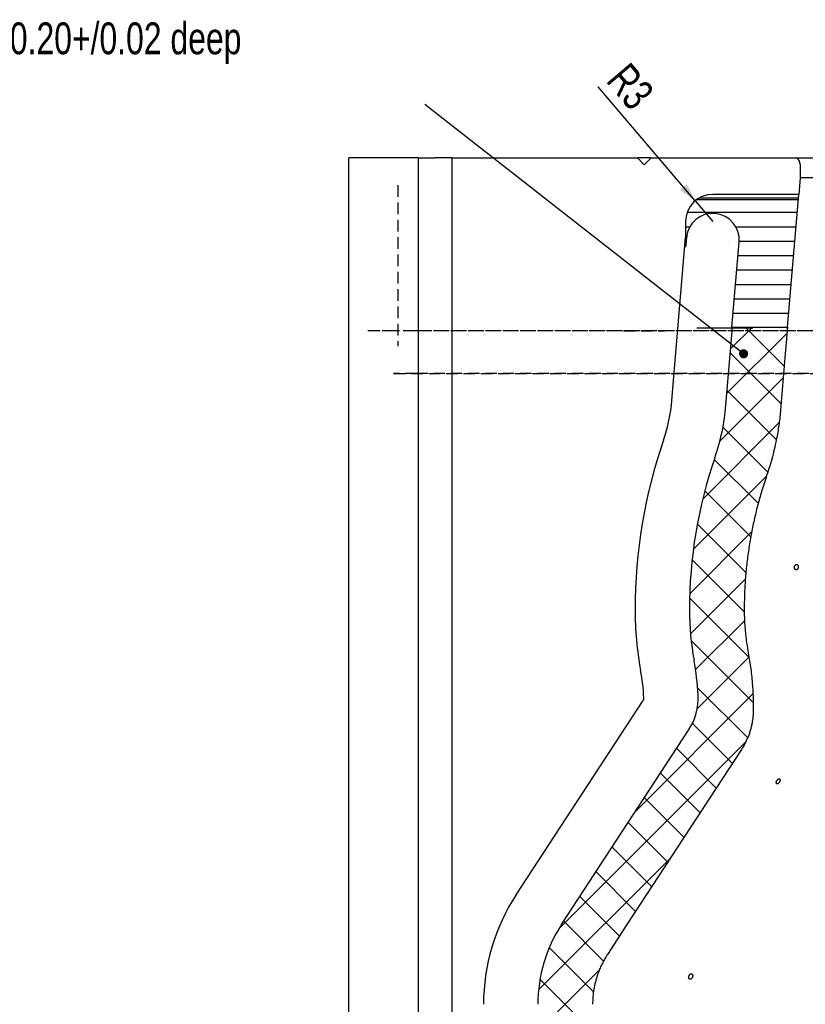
# Model space of a CAD drawing. Header units: millimetres. Extents: x 8 to 862, y 8 to 585.
# Tile 67 of 82: x 640 to 727, y 337 to 445. Entities that reach past the tile are written whole.
import ezdxf

# ---------------------------------------------------------------- set-up
doc = ezdxf.new("R2010")
doc.units = ezdxf.units.MM
doc.linetypes.add('HIDDEN', pattern=[1.905, 1.27, -0.635])
for name, color, linetype in [('DIMENSIONS', 2, 'Continuous'), ('HATCH', 3, 'Continuous'), ('HIDDEN', 3, 'HIDDEN'), ('TEXT', 2, 'Continuous')]:
    doc.layers.add(name, color=color, linetype=linetype)
doc.layers.add('OUTLINE', color=7, linetype='Continuous', lineweight=25)
doc.styles.add('SLDTEXTSTYLE0', font='TXT', dxfattribs={"width": 0.75})
doc.dimstyles.new('SLDDIMSTYLE20', dxfattribs={"dimtxt": 0.18, "dimasz": 1, "dimexe": 0, "dimexo": 0.0625, "dimgap": 0, "dimtad": 0, "dimtih": 1, "dimtoh": 1, "dimdec": 0, "dimrnd": 1e-09, "dimzin": 0, "dimdsep": 46, "dimtxsty": 'Standard', "dimblk1": 'DOT', "dimblk2": 'DOT', "dimsah": 1, "dimcen": 0.09, "dimadec": 0, "dimazin": 0, "dimtfac": 1, "dimtdec": 0, "dimtofl": 0, "dimtmove": 0, "dimatfit": 3, "dimldrblk": 'DOT', "dimfxl": 0, "dimfrac": 2, "dimtolj": 1, "dimtzin": 0, "dimarcsym": 0})
doc.dimstyles.new('SLDDIMSTYLE9', dxfattribs={"dimtxt": 3.5, "dimasz": 2, "dimexe": 0, "dimexo": 0.0625, "dimgap": 0.875, "dimtad": 1, "dimrnd": 1e-09, "dimzin": 12, "dimdsep": 46, "dimtxsty": 'SLDTEXTSTYLE0', "dimsah": 1, "dimcen": 0, "dimadec": 0, "dimazin": 3, "dimtfac": 1, "dimtofl": 0, "dimtmove": 0, "dimatfit": 3, "dimfxl": 0, "dimfrac": 2, "dimtolj": 1, "dimtzin": 12, "dimarcsym": 0})

# ---------------------------------------------------------------- blocks, each defined once
blk = doc.blocks.new('_D_63')
at = {"layer": 'DIMENSIONS'}
for q in [(704.12, 437.66), (716.72, 422.83)]:
    blk.add_line((714.78, 425.12), q, dxfattribs=at)
blk.add_solid([(714.78, 425.12), (713.86, 426.97), (713.1, 426.32)], dxfattribs=at)
at = {"layer": 'DIMENSIONS', "insert": (707.53, 440.55), "char_height": 3.5, "attachment_point": 1, "rotation": 310.3717, "style": 'SLDTEXTSTYLE0'}
blk.add_mtext('R3', dxfattribs=at)
blk = doc.blocks.new('SW_NOTE_0_9')
at = {"layer": 'TEXT', "color": 0, "char_height": 3.5, "attachment_point": 1, "style": 'SLDTEXTSTYLE0'}
for s, insert in [('tapper vent 0.20+/0.02 deep', (-64.2, 9.02)), ('at bottom', (-64.2, 4.55))]:
    blk.add_mtext(s, dxfattribs=dict(at, insert=insert))
blk = doc.blocks.new('_Dot')
at = {"color": 0, "linetype": 'ByBlock', "lineweight": -2}
blk.add_line((-0.5, 0), (-1, 0), dxfattribs=at)
at = {"color": 0, "linetype": 'ByBlock', "const_width": 0.5}
blk.add_lwpolyline([(-0.25, 0, 1), (0.25, 0, 1)], format="xyb", close=True, dxfattribs=at)

msp = doc.modelspace()

# ---------------------------------------------------------------- hatches: boundary and pattern name
at = {"layer": 'HATCH'}
h = msp.add_hatch(dxfattribs=at)
h.set_pattern_fill('LINE', color=256, scale=0.5, style=0)
edge = h.paths.add_edge_path(flags=0)
edge.add_line((718.82148, 411.24342), (724.93679, 411.24342))
edge.add_spline(control_points=[(724.93679, 411.24342), (725.34695, 416.10675), (725.75712, 420.97009), (726.1673, 425.83342)], knot_values=[0.033477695, 0.033477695, 0.033477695, 0.033477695, 0.048119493, 0.048119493, 0.048119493, 0.048119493], weights=[1, 1, 1, 1], degree=3, periodic=0)
edge.add_line((726.1673, 425.83342), (716.72009, 425.83342))
edge.add_arc((716.72009, 422.83342), 3, 90, 180)
edge.add_line((713.72009, 422.83342), (713.72009, 420.01706))
edge.add_line((713.72009, 420.01706), (713.80954, 421.07792))
edge.add_arc((716.70949, 420.83342), 2.91024, -4.8194221, 175.1805779, ccw=False)
edge.add_line((719.60943, 420.58891), (718.82148, 411.24342))
h = msp.add_hatch(dxfattribs=at)
h.set_pattern_fill('NET', color=256, angle=45, style=0)
edge = h.paths.add_edge_path(flags=0)
edge.add_line((713.72009, 420.83342), (713.72009, 421.08547))
edge.add_arc((716.70949, 420.83342), 3, 175.1805779, 180)
edge.add_line((713.70949, 420.83342), (713.72009, 420.83342))
h = msp.add_hatch(dxfattribs=at)
h.set_pattern_fill('NET', color=256, angle=45, style=0)
edge = h.paths.add_edge_path(flags=0)
edge.add_line((724.9332, 411.24342), (718.88467, 411.24342))
edge.add_line((718.88467, 411.24342), (718.16056, 402.6551))
edge.add_arc((694.27211, 404.66923), 23.97321, 340.9875094, 355.1805779, ccw=False)
edge.add_arc((765.43432, 380.14876), 51.29507, 160.9875094, 180)
edge.add_arc((745.16604, 380.14876), 31.02679, 180, 190.3888578)
edge.add_arc((685.16604, 369.14876), 29.97321, 3.138682, 10.3888578, ccw=False)
edge.add_arc((708.63079, 370.43545), 6.47321, -33.1789317, 3.138682, ccw=False)
edge.add_line((714.04864, 366.89295), (700.07717, 345.52516))
edge.add_arc((713.49104, 336.75441), 16.02679, 146.8210683, 180)
edge.add_line((697.46425, 336.75441), (697.46425, 331.85461))
edge.add_arc((708.49104, 331.85461), 11.02679, 180, 192.2738078)
edge.add_arc((691.39104, 328.13439), 6.47321, 0, 12.2738078, ccw=False)
edge.add_line((697.86425, 328.13439), (697.86425, 224.90178))
edge.add_arc((691.39104, 224.90178), 6.47321, 346.440125, 360, ccw=False)
edge.add_arc((705.34104, 221.53726), 7.87679, 166.440125, 180)
edge.add_line((697.46425, 221.53726), (697.46425, 216.03726))
edge.add_arc((775.45919, 216.03726), 77.99494, 180, 190.9250111)
edge.add_line((698.87782, 201.25534), (705.14737, 203.53726))
edge.add_spline(control_points=[(705.14737, 203.53726), (704.6016, 205.5607), (704.1868, 207.62323), (703.83814, 210.25206), (703.77699, 210.78029), (703.67265, 211.83392), (703.62932, 212.36031), (703.52551, 213.93826), (703.49119, 214.98857), (703.49119, 216.03726)], knot_values=[0, 0, 0, 0, 0.5, 0.5, 0.625, 0.625, 0.75, 0.75, 1, 1, 1, 1], weights=[1, 1, 1, 1, 1, 1, 1, 1, 1, 1], degree=3, periodic=0)
edge.add_line((703.49119, 216.03726), (703.49119, 221.53726))
edge.add_arc((705.34119, 221.53726), 1.85, 155.2366204, 180, ccw=False)
edge.add_spline(control_points=[(703.6613, 222.31217), (703.73731, 222.47695), (703.79508, 222.64987), (703.87167, 222.99975), (703.89119, 223.17789), (703.89119, 223.35936)], knot_values=[0, 0, 0, 0, 0.5, 0.5, 1, 1, 1, 1], weights=[1, 1, 1, 1, 1, 1], degree=3, periodic=0)
edge.add_line((703.89119, 223.35936), (703.89119, 234.03726))
edge.add_line((703.89119, 234.03726), (703.89119, 236.23726))
edge.add_line((703.89119, 236.23726), (703.89119, 329.35441))
edge.add_spline(control_points=[(703.89119, 329.35441), (703.89119, 329.50563), (703.87964, 329.6585), (703.83333, 329.96027), (703.79885, 330.10864), (703.75298, 330.25448)], knot_values=[0, 0, 0, 0, 0.5, 0.5, 1, 1, 1, 1], weights=[1, 1, 1, 1, 1, 1], degree=3, periodic=0)
edge.add_line((703.75298, 330.25448), (703.72153, 330.35448))
edge.add_spline(control_points=[(703.72153, 330.35448), (703.64552, 330.59615), (703.58757, 330.84526), (703.51063, 331.34633), (703.49119, 331.60168), (703.49119, 331.85461)], knot_values=[0, 0, 0, 0, 0.5, 0.5, 1, 1, 1, 1], weights=[1, 1, 1, 1, 1, 1], degree=3, periodic=0)
edge.add_line((703.49119, 331.85461), (703.49119, 336.75441))
edge.add_spline(control_points=[(703.49119, 336.75441), (703.49119, 337.72528), (703.62965, 338.67358), (704.04192, 340.06268), (704.21427, 340.51903), (704.62056, 341.39613), (704.85709, 341.82253), (705.12154, 342.22696)], knot_values=[0, 0, 0, 0, 0.5, 0.5, 0.75, 0.75, 1, 1, 1, 1], weights=[1, 1, 1, 1, 1, 1, 1, 1], degree=3, periodic=0)
edge.add_spline(control_points=[(705.12154, 342.22696), (705.8383, 343.32317), (706.55506, 344.41937), (707.27182, 345.51557), (711.46855, 351.93396), (715.66528, 358.35234), (719.86203, 364.77071)], knot_values=[0.018221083, 0.018221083, 0.018221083, 0.018221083, 0.022150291, 0.022150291, 0.022150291, 0.045156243, 0.045156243, 0.045156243, 0.045156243], weights=[1, 1, 1, 1, 1, 1, 1], degree=3, periodic=0)
edge.add_spline(control_points=[(719.86203, 364.77071), (720.07193, 365.09172), (720.25867, 365.42746), (720.58464, 366.12913), (720.72292, 366.49407), (720.94383, 367.23563), (721.02782, 367.61701), (721.13888, 368.38211), (721.16632, 368.76518), (721.16632, 369.14876)], knot_values=[0, 0, 0, 0, 0.25, 0.25, 0.5, 0.5, 0.75, 0.75, 1, 1, 1, 1], weights=[1, 1, 1, 1, 1, 1, 1, 1, 1, 1], degree=3, periodic=0)
edge.add_spline(control_points=[(721.16632, 369.14876), (721.16632, 370.23033), (721.11745, 371.31864), (720.91987, 373.49336), (720.77215, 374.57151), (720.57615, 375.64056)], knot_values=[0, 0, 0, 0, 0.5, 0.5, 1, 1, 1, 1], weights=[1, 1, 1, 1, 1, 1], degree=3, periodic=0)
edge.add_spline(control_points=[(720.57615, 375.64056), (720.43987, 376.38391), (720.33643, 377.1407), (720.20004, 378.64648), (720.16631, 379.39819), (720.16631, 380.14876)], knot_values=[0, 0, 0, 0, 0.5, 0.5, 1, 1, 1, 1], weights=[1, 1, 1, 1, 1, 1], degree=3, periodic=0)
edge.add_spline(control_points=[(720.16631, 380.14876), (720.16631, 382.65939), (720.37374, 385.14439), (720.98986, 388.83419), (721.24632, 390.05782), (721.86359, 392.49217), (722.22615, 393.70702), (722.63584, 394.896)], knot_values=[0, 0, 0, 0, 0.5, 0.5, 0.75, 0.75, 1, 1, 1, 1], weights=[1, 1, 1, 1, 1, 1, 1, 1], degree=3, periodic=0)
edge.add_spline(control_points=[(722.63584, 394.896), (723.03639, 396.05843), (723.36634, 397.24708), (723.75196, 399.07066), (723.8621, 399.68547), (724.04306, 400.91475), (724.11429, 401.53097), (724.16638, 402.14876)], knot_values=[0, 0, 0, 0, 0.5, 0.5, 0.75, 0.75, 1, 1, 1, 1], weights=[1, 1, 1, 1, 1, 1, 1, 1], degree=3, periodic=0)
edge.add_line((724.16638, 402.14876), (724.9332, 411.24342))
h = msp.add_hatch(dxfattribs=at)
h.set_pattern_fill('NET', color=256, angle=45, style=0)
edge = h.paths.add_edge_path(flags=0)
edge.add_line((724.9332, 411.24342), (718.88467, 411.24342))
edge.add_line((718.88467, 411.24342), (718.16056, 402.6551))
edge.add_arc((694.27211, 404.66923), 23.97321, 340.9875094, 355.1805779, ccw=False)
edge.add_arc((765.43432, 380.14876), 51.29507, 160.9875094, 180)
edge.add_arc((745.16604, 380.14876), 31.02679, 180, 190.3888578)
edge.add_arc((685.16604, 369.14876), 29.97321, 3.138682, 10.3888578, ccw=False)
edge.add_arc((708.63079, 370.43545), 6.47321, -33.1789317, 3.138682, ccw=False)
edge.add_line((714.04864, 366.89295), (700.07717, 345.52516))
edge.add_arc((713.49104, 336.75441), 16.02679, 146.8210683, 180)
edge.add_line((697.46425, 336.75441), (697.46425, 331.85461))
edge.add_arc((708.49104, 331.85461), 11.02679, 180, 192.2738078)
edge.add_arc((691.39104, 328.13439), 6.47321, 0, 12.2738078, ccw=False)
edge.add_line((697.86425, 328.13439), (697.86425, 224.90178))
edge.add_arc((691.39104, 224.90178), 6.47321, 346.440125, 360, ccw=False)
edge.add_arc((705.34104, 221.53726), 7.87679, 166.440125, 180)
edge.add_line((697.46425, 221.53726), (697.46425, 216.03726))
edge.add_arc((775.45919, 216.03726), 77.99494, 180, 190.9250111)
edge.add_line((698.87782, 201.25534), (705.14737, 203.53726))
edge.add_spline(control_points=[(705.14737, 203.53726), (704.6016, 205.5607), (704.1868, 207.62323), (703.83814, 210.25206), (703.77699, 210.78029), (703.67265, 211.83392), (703.62932, 212.36031), (703.52551, 213.93826), (703.49119, 214.98857), (703.49119, 216.03726)], knot_values=[0, 0, 0, 0, 0.5, 0.5, 0.625, 0.625, 0.75, 0.75, 1, 1, 1, 1], weights=[1, 1, 1, 1, 1, 1, 1, 1, 1, 1], degree=3, periodic=0)
edge.add_line((703.49119, 216.03726), (703.49119, 221.53726))
edge.add_arc((705.34119, 221.53726), 1.85, 155.2366204, 180, ccw=False)
edge.add_spline(control_points=[(703.6613, 222.31217), (703.73731, 222.47695), (703.79508, 222.64987), (703.87167, 222.99975), (703.89119, 223.17789), (703.89119, 223.35936)], knot_values=[0, 0, 0, 0, 0.5, 0.5, 1, 1, 1, 1], weights=[1, 1, 1, 1, 1, 1], degree=3, periodic=0)
edge.add_line((703.89119, 223.35936), (703.89119, 234.03726))
edge.add_line((703.89119, 234.03726), (703.89119, 236.23726))
edge.add_line((703.89119, 236.23726), (703.89119, 329.35441))
edge.add_spline(control_points=[(703.89119, 329.35441), (703.89119, 329.50563), (703.87964, 329.6585), (703.83333, 329.96027), (703.79885, 330.10864), (703.75298, 330.25448)], knot_values=[0, 0, 0, 0, 0.5, 0.5, 1, 1, 1, 1], weights=[1, 1, 1, 1, 1, 1], degree=3, periodic=0)
edge.add_line((703.75298, 330.25448), (703.72153, 330.35448))
edge.add_spline(control_points=[(703.72153, 330.35448), (703.64552, 330.59615), (703.58757, 330.84526), (703.51063, 331.34633), (703.49119, 331.60168), (703.49119, 331.85461)], knot_values=[0, 0, 0, 0, 0.5, 0.5, 1, 1, 1, 1], weights=[1, 1, 1, 1, 1, 1], degree=3, periodic=0)
edge.add_line((703.49119, 331.85461), (703.49119, 336.75441))
edge.add_spline(control_points=[(703.49119, 336.75441), (703.49119, 337.72528), (703.62965, 338.67358), (704.04192, 340.06268), (704.21427, 340.51903), (704.62056, 341.39613), (704.85709, 341.82253), (705.12154, 342.22696)], knot_values=[0, 0, 0, 0, 0.5, 0.5, 0.75, 0.75, 1, 1, 1, 1], weights=[1, 1, 1, 1, 1, 1, 1, 1], degree=3, periodic=0)
edge.add_spline(control_points=[(705.12154, 342.22696), (705.8383, 343.32317), (706.55506, 344.41937), (707.27182, 345.51557), (711.46855, 351.93396), (715.66528, 358.35234), (719.86203, 364.77071)], knot_values=[0.018221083, 0.018221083, 0.018221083, 0.018221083, 0.022150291, 0.022150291, 0.022150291, 0.045156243, 0.045156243, 0.045156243, 0.045156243], weights=[1, 1, 1, 1, 1, 1, 1], degree=3, periodic=0)
edge.add_spline(control_points=[(719.86203, 364.77071), (720.07193, 365.09172), (720.25867, 365.42746), (720.58464, 366.12913), (720.72292, 366.49407), (720.94383, 367.23563), (721.02782, 367.61701), (721.13888, 368.38211), (721.16632, 368.76518), (721.16632, 369.14876)], knot_values=[0, 0, 0, 0, 0.25, 0.25, 0.5, 0.5, 0.75, 0.75, 1, 1, 1, 1], weights=[1, 1, 1, 1, 1, 1, 1, 1, 1, 1], degree=3, periodic=0)
edge.add_spline(control_points=[(721.16632, 369.14876), (721.16632, 370.23033), (721.11745, 371.31864), (720.91987, 373.49336), (720.77215, 374.57151), (720.57615, 375.64056)], knot_values=[0, 0, 0, 0, 0.5, 0.5, 1, 1, 1, 1], weights=[1, 1, 1, 1, 1, 1], degree=3, periodic=0)
edge.add_spline(control_points=[(720.57615, 375.64056), (720.43987, 376.38391), (720.33643, 377.1407), (720.20004, 378.64648), (720.16631, 379.39819), (720.16631, 380.14876)], knot_values=[0, 0, 0, 0, 0.5, 0.5, 1, 1, 1, 1], weights=[1, 1, 1, 1, 1, 1], degree=3, periodic=0)
edge.add_spline(control_points=[(720.16631, 380.14876), (720.16631, 382.65939), (720.37374, 385.14439), (720.98986, 388.83419), (721.24632, 390.05782), (721.86359, 392.49217), (722.22615, 393.70702), (722.63584, 394.896)], knot_values=[0, 0, 0, 0, 0.5, 0.5, 0.75, 0.75, 1, 1, 1, 1], weights=[1, 1, 1, 1, 1, 1, 1, 1], degree=3, periodic=0)
edge.add_spline(control_points=[(722.63584, 394.896), (723.03639, 396.05843), (723.36634, 397.24708), (723.75196, 399.07066), (723.8621, 399.68547), (724.04306, 400.91475), (724.11429, 401.53097), (724.16638, 402.14876)], knot_values=[0, 0, 0, 0, 0.5, 0.5, 0.75, 0.75, 1, 1, 1, 1], weights=[1, 1, 1, 1, 1, 1, 1, 1], degree=3, periodic=0)
edge.add_line((724.16638, 402.14876), (724.9332, 411.24342))
h = msp.add_hatch(dxfattribs=at)
h.set_pattern_fill('NET', color=256, angle=45, style=0)
edge = h.paths.add_edge_path(flags=0)
edge.add_line((724.9332, 411.24342), (718.88467, 411.24342))
edge.add_line((718.88467, 411.24342), (718.16056, 402.6551))
edge.add_arc((694.27211, 404.66923), 23.97321, 340.9875094, 355.1805779, ccw=False)
edge.add_arc((765.43432, 380.14876), 51.29507, 160.9875094, 180)
edge.add_arc((745.16604, 380.14876), 31.02679, 180, 190.3888578)
edge.add_arc((685.16604, 369.14876), 29.97321, 3.138682, 10.3888578, ccw=False)
edge.add_arc((708.63079, 370.43545), 6.47321, -33.1789317, 3.138682, ccw=False)
edge.add_line((714.04864, 366.89295), (700.07717, 345.52516))
edge.add_arc((713.49104, 336.75441), 16.02679, 146.8210683, 180)
edge.add_line((697.46425, 336.75441), (697.46425, 331.85461))
edge.add_arc((708.49104, 331.85461), 11.02679, 180, 192.2738078)
edge.add_arc((691.39104, 328.13439), 6.47321, 0, 12.2738078, ccw=False)
edge.add_line((697.86425, 328.13439), (697.86425, 224.90178))
edge.add_arc((691.39104, 224.90178), 6.47321, 346.440125, 360, ccw=False)
edge.add_arc((705.34104, 221.53726), 7.87679, 166.440125, 180)
edge.add_line((697.46425, 221.53726), (697.46425, 216.03726))
edge.add_arc((775.45919, 216.03726), 77.99494, 180, 190.9250111)
edge.add_line((698.87782, 201.25534), (705.14737, 203.53726))
edge.add_spline(control_points=[(705.14737, 203.53726), (704.6016, 205.5607), (704.1868, 207.62323), (703.83814, 210.25206), (703.77699, 210.78029), (703.67265, 211.83392), (703.62932, 212.36031), (703.52551, 213.93826), (703.49119, 214.98857), (703.49119, 216.03726)], knot_values=[0, 0, 0, 0, 0.5, 0.5, 0.625, 0.625, 0.75, 0.75, 1, 1, 1, 1], weights=[1, 1, 1, 1, 1, 1, 1, 1, 1, 1], degree=3, periodic=0)
edge.add_line((703.49119, 216.03726), (703.49119, 221.53726))
edge.add_arc((705.34119, 221.53726), 1.85, 155.2366204, 180, ccw=False)
edge.add_spline(control_points=[(703.6613, 222.31217), (703.73731, 222.47695), (703.79508, 222.64987), (703.87167, 222.99975), (703.89119, 223.17789), (703.89119, 223.35936)], knot_values=[0, 0, 0, 0, 0.5, 0.5, 1, 1, 1, 1], weights=[1, 1, 1, 1, 1, 1], degree=3, periodic=0)
edge.add_line((703.89119, 223.35936), (703.89119, 234.03726))
edge.add_line((703.89119, 234.03726), (703.89119, 236.23726))
edge.add_line((703.89119, 236.23726), (703.89119, 329.35441))
edge.add_spline(control_points=[(703.89119, 329.35441), (703.89119, 329.50563), (703.87964, 329.6585), (703.83333, 329.96027), (703.79885, 330.10864), (703.75298, 330.25448)], knot_values=[0, 0, 0, 0, 0.5, 0.5, 1, 1, 1, 1], weights=[1, 1, 1, 1, 1, 1], degree=3, periodic=0)
edge.add_line((703.75298, 330.25448), (703.72153, 330.35448))
edge.add_spline(control_points=[(703.72153, 330.35448), (703.64552, 330.59615), (703.58757, 330.84526), (703.51063, 331.34633), (703.49119, 331.60168), (703.49119, 331.85461)], knot_values=[0, 0, 0, 0, 0.5, 0.5, 1, 1, 1, 1], weights=[1, 1, 1, 1, 1, 1], degree=3, periodic=0)
edge.add_line((703.49119, 331.85461), (703.49119, 336.75441))
edge.add_spline(control_points=[(703.49119, 336.75441), (703.49119, 337.72528), (703.62965, 338.67358), (704.04192, 340.06268), (704.21427, 340.51903), (704.62056, 341.39613), (704.85709, 341.82253), (705.12154, 342.22696)], knot_values=[0, 0, 0, 0, 0.5, 0.5, 0.75, 0.75, 1, 1, 1, 1], weights=[1, 1, 1, 1, 1, 1, 1, 1], degree=3, periodic=0)
edge.add_spline(control_points=[(705.12154, 342.22696), (705.8383, 343.32317), (706.55506, 344.41937), (707.27182, 345.51557), (711.46855, 351.93396), (715.66528, 358.35234), (719.86203, 364.77071)], knot_values=[0.018221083, 0.018221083, 0.018221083, 0.018221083, 0.022150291, 0.022150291, 0.022150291, 0.045156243, 0.045156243, 0.045156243, 0.045156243], weights=[1, 1, 1, 1, 1, 1, 1], degree=3, periodic=0)
edge.add_spline(control_points=[(719.86203, 364.77071), (720.07193, 365.09172), (720.25867, 365.42746), (720.58464, 366.12913), (720.72292, 366.49407), (720.94383, 367.23563), (721.02782, 367.61701), (721.13888, 368.38211), (721.16632, 368.76518), (721.16632, 369.14876)], knot_values=[0, 0, 0, 0, 0.25, 0.25, 0.5, 0.5, 0.75, 0.75, 1, 1, 1, 1], weights=[1, 1, 1, 1, 1, 1, 1, 1, 1, 1], degree=3, periodic=0)
edge.add_spline(control_points=[(721.16632, 369.14876), (721.16632, 370.23033), (721.11745, 371.31864), (720.91987, 373.49336), (720.77215, 374.57151), (720.57615, 375.64056)], knot_values=[0, 0, 0, 0, 0.5, 0.5, 1, 1, 1, 1], weights=[1, 1, 1, 1, 1, 1], degree=3, periodic=0)
edge.add_spline(control_points=[(720.57615, 375.64056), (720.43987, 376.38391), (720.33643, 377.1407), (720.20004, 378.64648), (720.16631, 379.39819), (720.16631, 380.14876)], knot_values=[0, 0, 0, 0, 0.5, 0.5, 1, 1, 1, 1], weights=[1, 1, 1, 1, 1, 1], degree=3, periodic=0)
edge.add_spline(control_points=[(720.16631, 380.14876), (720.16631, 382.65939), (720.37374, 385.14439), (720.98986, 388.83419), (721.24632, 390.05782), (721.86359, 392.49217), (722.22615, 393.70702), (722.63584, 394.896)], knot_values=[0, 0, 0, 0, 0.5, 0.5, 0.75, 0.75, 1, 1, 1, 1], weights=[1, 1, 1, 1, 1, 1, 1, 1], degree=3, periodic=0)
edge.add_spline(control_points=[(722.63584, 394.896), (723.03639, 396.05843), (723.36634, 397.24708), (723.75196, 399.07066), (723.8621, 399.68547), (724.04306, 400.91475), (724.11429, 401.53097), (724.16638, 402.14876)], knot_values=[0, 0, 0, 0, 0.5, 0.5, 0.75, 0.75, 1, 1, 1, 1], weights=[1, 1, 1, 1, 1, 1, 1, 1], degree=3, periodic=0)
edge.add_line((724.16638, 402.14876), (724.9332, 411.24342))
h = msp.add_hatch(dxfattribs=at)
h.set_pattern_fill('NET', color=256, angle=45, style=0)
edge = h.paths.add_edge_path(flags=0)
edge.add_line((724.9332, 411.24342), (718.88467, 411.24342))
edge.add_line((718.88467, 411.24342), (718.16056, 402.6551))
edge.add_arc((694.27211, 404.66923), 23.97321, 340.9875094, 355.1805779, ccw=False)
edge.add_arc((765.43432, 380.14876), 51.29507, 160.9875094, 180)
edge.add_arc((745.16604, 380.14876), 31.02679, 180, 190.3888578)
edge.add_arc((685.16604, 369.14876), 29.97321, 3.138682, 10.3888578, ccw=False)
edge.add_arc((708.63079, 370.43545), 6.47321, -33.1789317, 3.138682, ccw=False)
edge.add_line((714.04864, 366.89295), (700.07717, 345.52516))
edge.add_arc((713.49104, 336.75441), 16.02679, 146.8210683, 180)
edge.add_line((697.46425, 336.75441), (697.46425, 331.85461))
edge.add_arc((708.49104, 331.85461), 11.02679, 180, 192.2738078)
edge.add_arc((691.39104, 328.13439), 6.47321, 0, 12.2738078, ccw=False)
edge.add_line((697.86425, 328.13439), (697.86425, 224.90178))
edge.add_arc((691.39104, 224.90178), 6.47321, 346.440125, 360, ccw=False)
edge.add_arc((705.34104, 221.53726), 7.87679, 166.440125, 180)
edge.add_line((697.46425, 221.53726), (697.46425, 216.03726))
edge.add_arc((775.45919, 216.03726), 77.99494, 180, 190.9250111)
edge.add_line((698.87782, 201.25534), (705.14737, 203.53726))
edge.add_spline(control_points=[(705.14737, 203.53726), (704.6016, 205.5607), (704.1868, 207.62323), (703.83814, 210.25206), (703.77699, 210.78029), (703.67265, 211.83392), (703.62932, 212.36031), (703.52551, 213.93826), (703.49119, 214.98857), (703.49119, 216.03726)], knot_values=[0, 0, 0, 0, 0.5, 0.5, 0.625, 0.625, 0.75, 0.75, 1, 1, 1, 1], weights=[1, 1, 1, 1, 1, 1, 1, 1, 1, 1], degree=3, periodic=0)
edge.add_line((703.49119, 216.03726), (703.49119, 221.53726))
edge.add_arc((705.34119, 221.53726), 1.85, 155.2366204, 180, ccw=False)
edge.add_spline(control_points=[(703.6613, 222.31217), (703.73731, 222.47695), (703.79508, 222.64987), (703.87167, 222.99975), (703.89119, 223.17789), (703.89119, 223.35936)], knot_values=[0, 0, 0, 0, 0.5, 0.5, 1, 1, 1, 1], weights=[1, 1, 1, 1, 1, 1], degree=3, periodic=0)
edge.add_line((703.89119, 223.35936), (703.89119, 234.03726))
edge.add_line((703.89119, 234.03726), (703.89119, 236.23726))
edge.add_line((703.89119, 236.23726), (703.89119, 329.35441))
edge.add_spline(control_points=[(703.89119, 329.35441), (703.89119, 329.50563), (703.87964, 329.6585), (703.83333, 329.96027), (703.79885, 330.10864), (703.75298, 330.25448)], knot_values=[0, 0, 0, 0, 0.5, 0.5, 1, 1, 1, 1], weights=[1, 1, 1, 1, 1, 1], degree=3, periodic=0)
edge.add_line((703.75298, 330.25448), (703.72153, 330.35448))
edge.add_spline(control_points=[(703.72153, 330.35448), (703.64552, 330.59615), (703.58757, 330.84526), (703.51063, 331.34633), (703.49119, 331.60168), (703.49119, 331.85461)], knot_values=[0, 0, 0, 0, 0.5, 0.5, 1, 1, 1, 1], weights=[1, 1, 1, 1, 1, 1], degree=3, periodic=0)
edge.add_line((703.49119, 331.85461), (703.49119, 336.75441))
edge.add_spline(control_points=[(703.49119, 336.75441), (703.49119, 337.72528), (703.62965, 338.67358), (704.04192, 340.06268), (704.21427, 340.51903), (704.62056, 341.39613), (704.85709, 341.82253), (705.12154, 342.22696)], knot_values=[0, 0, 0, 0, 0.5, 0.5, 0.75, 0.75, 1, 1, 1, 1], weights=[1, 1, 1, 1, 1, 1, 1, 1], degree=3, periodic=0)
edge.add_spline(control_points=[(705.12154, 342.22696), (705.8383, 343.32317), (706.55506, 344.41937), (707.27182, 345.51557), (711.46855, 351.93396), (715.66528, 358.35234), (719.86203, 364.77071)], knot_values=[0.018221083, 0.018221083, 0.018221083, 0.018221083, 0.022150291, 0.022150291, 0.022150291, 0.045156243, 0.045156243, 0.045156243, 0.045156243], weights=[1, 1, 1, 1, 1, 1, 1], degree=3, periodic=0)
edge.add_spline(control_points=[(719.86203, 364.77071), (720.07193, 365.09172), (720.25867, 365.42746), (720.58464, 366.12913), (720.72292, 366.49407), (720.94383, 367.23563), (721.02782, 367.61701), (721.13888, 368.38211), (721.16632, 368.76518), (721.16632, 369.14876)], knot_values=[0, 0, 0, 0, 0.25, 0.25, 0.5, 0.5, 0.75, 0.75, 1, 1, 1, 1], weights=[1, 1, 1, 1, 1, 1, 1, 1, 1, 1], degree=3, periodic=0)
edge.add_spline(control_points=[(721.16632, 369.14876), (721.16632, 370.23033), (721.11745, 371.31864), (720.91987, 373.49336), (720.77215, 374.57151), (720.57615, 375.64056)], knot_values=[0, 0, 0, 0, 0.5, 0.5, 1, 1, 1, 1], weights=[1, 1, 1, 1, 1, 1], degree=3, periodic=0)
edge.add_spline(control_points=[(720.57615, 375.64056), (720.43987, 376.38391), (720.33643, 377.1407), (720.20004, 378.64648), (720.16631, 379.39819), (720.16631, 380.14876)], knot_values=[0, 0, 0, 0, 0.5, 0.5, 1, 1, 1, 1], weights=[1, 1, 1, 1, 1, 1], degree=3, periodic=0)
edge.add_spline(control_points=[(720.16631, 380.14876), (720.16631, 382.65939), (720.37374, 385.14439), (720.98986, 388.83419), (721.24632, 390.05782), (721.86359, 392.49217), (722.22615, 393.70702), (722.63584, 394.896)], knot_values=[0, 0, 0, 0, 0.5, 0.5, 0.75, 0.75, 1, 1, 1, 1], weights=[1, 1, 1, 1, 1, 1, 1, 1], degree=3, periodic=0)
edge.add_spline(control_points=[(722.63584, 394.896), (723.03639, 396.05843), (723.36634, 397.24708), (723.75196, 399.07066), (723.8621, 399.68547), (724.04306, 400.91475), (724.11429, 401.53097), (724.16638, 402.14876)], knot_values=[0, 0, 0, 0, 0.5, 0.5, 0.75, 0.75, 1, 1, 1, 1], weights=[1, 1, 1, 1, 1, 1, 1, 1], degree=3, periodic=0)
edge.add_line((724.16638, 402.14876), (724.9332, 411.24342))
h = msp.add_hatch(dxfattribs=at)
h.set_pattern_fill('LINE', color=256, scale=0.5, style=0)
edge = h.paths.add_edge_path(flags=0)
edge.add_line((714.98049, 410.83639), (721.05945, 410.83639))
edge.add_spline(control_points=[(721.05945, 410.83639), (721.07774, 410.97213), (721.09652, 411.10781), (721.11581, 411.24342)], knot_values=[0, 0, 0, 0, 0.000410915, 0.000410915, 0.000410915, 0.000410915], weights=[1, 1, 1, 1], degree=3, periodic=0)
edge.add_line((721.11581, 411.24342), (714.97051, 411.24342))
edge.add_line((714.97051, 411.24342), (714.98049, 410.83639))

# ---------------------------------------------------------------- linework, layer by layer
at = {"layer": 'HIDDEN'}
for p, q in [((682.0552, 426.83342), (682.0552, 409.13342)), ((739.16604, 410.83342), (678.75242, 410.83342)), ((681.60218, 410.83342), (678.75242, 410.83342)), ((684.15505, 410.83342), (681.59737, 410.83342)), ((729.16604, 410.83342), (684.15505, 410.83342)), ((706.89009, 410.83342), (711.43021, 410.83342)), ((684.15505, 406.13342), (681.59646, 406.13342)), ((681.60218, 406.13342), (681.65646, 406.13342)), ((681.65646, 406.13342), (729.16604, 406.13342)), ((729.16604, 406.13342), (684.15505, 406.13342))]:
    msp.add_line(p, q, dxfattribs=at)
at = {"layer": 'OUTLINE'}
for p, q in [((684.3462, 429.83342), (676.66605, 429.83342)), ((676.66605, 173.08726), (676.66605, 429.83342)), ((684.3462, 173.08726), (684.3462, 429.83342)), ((684.3462, 429.83342), (686.16604, 429.83342)), ((688.04543, 429.83342), (686.16604, 429.83342)), ((688.04543, 173.08726), (688.04543, 429.83342)), ((688.04543, 429.83342), (708.41604, 429.83342)), ((708.41604, 429.83342), (709.16605, 429.08342)), ((709.91604, 429.83342), (708.41604, 429.83342)), ((709.16605, 429.08342), (709.91604, 429.83342)), ((709.91604, 429.83342), (725.92063, 429.83342)), ((725.92063, 429.83342), (752.41146, 429.83342)), ((726.31604, 429.14326), (726.31604, 427.64876)), ((726.31604, 427.64876), (726.16299, 425.83341)), ((752.01604, 427.64876), (726.31604, 427.64876)), ((726.16299, 425.83341), (716.72009, 425.83341)), ((724.93679, 411.24342), (726.1673, 425.83341)), ((726.1673, 425.83341), (726.16299, 425.83341)), ((714.94675, 425.25318), (726.01002, 425.25318)), ((713.72009, 422.83342), (713.72009, 421.08547)), ((712.20847, 403.15695), (713.72009, 421.08547)), ((713.70949, 420.83342), (713.72009, 420.83342)), ((713.72009, 421.08547), (713.72009, 420.83342)), ((713.80954, 421.07792), (713.72009, 420.01706)), ((713.72009, 420.01706), (713.72009, 420.83342)), ((718.82148, 411.24342), (719.60943, 420.58892)), ((718.16056, 402.6551), (718.88467, 411.24342)), ((718.88467, 411.24342), (718.82148, 411.24342)), ((718.88467, 411.24342), (724.9332, 411.24342)), ((724.9332, 411.24342), (724.93679, 411.24342)), ((695.0778, 348.79403), (709.04928, 370.16183)), ((700.07717, 345.52516), (714.04864, 366.89296))]:
    msp.add_line(p, q, dxfattribs=at)
at = {"layer": 'OUTLINE', "flags": 128}
for points in [[(724.9332, 411.24342), (724.64671, 407.84558), (724.16638, 402.14876)], [(719.86203, 364.77071), (707.27182, 345.51557), (705.12154, 342.22696)]]:
    msp.add_lwpolyline(points, dxfattribs=at)
at = {"layer": 'OUTLINE'}
for centre, radius, start, end in [((725.51604, 429.14326), 0.8, 0, 59.6203388), ((716.72009, 422.83342), 3, 90, 180), ((716.70949, 420.83342), 2.91024, 355.1805779, 175.1805779), ((716.70949, 420.83342), 3, 175.1805779, 180), ((694.27211, 404.66923), 18, 340.9875094, 355.1805779), ((694.27211, 404.66923), 23.97321, 340.9875094, 355.1805779), ((765.43432, 380.14876), 57.26828, 160.9875094, 180), ((765.43432, 380.14876), 51.29507, 160.9875094, 180), ((745.16604, 380.14876), 37, 180, 190.3888578), ((745.16604, 380.14876), 31.02679, 180, 190.3888578), ((685.16604, 369.14876), 29.97321, 3.138682, 10.3888578), ((685.16604, 369.14876), 24, 3.138682, 10.3888578), ((708.63079, 370.43545), 0.5, 326.8210683, 3.138682), ((708.63079, 370.43545), 6.47321, 326.8210683, 3.138682), ((713.49104, 336.75441), 22, 146.8210683, 180), ((713.49104, 336.75441), 16.02679, 146.8210683, 180)]:
    msp.add_arc(centre, radius, start, end, dxfattribs=at)
for points, knots in [([(724.16638, 402.14876), (724.11567, 401.63772), (724.01411, 400.61429), (723.78671, 399.24258), (723.53571, 398.03087), (723.27566, 396.97665), (722.97997, 395.92975), (722.75055, 395.24058), (722.63584, 394.89599)], [0, 0, 0, 0, 0.207283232, 0.415116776, 0.560953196, 0.706789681, 0.853394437, 1, 1, 1, 1]), ([(722.63584, 394.89599), (722.44481, 394.3202), (722.08247, 393.22802), (721.62795, 391.59462), (721.24289, 390.00776), (720.91626, 388.40773), (720.64537, 386.78582), (720.4323, 385.14337), (720.27986, 383.48214), (720.18413, 381.81639), (720.17225, 380.70451), (720.16631, 380.14876)], [0, 0, 0, 0, 0.1211488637, 0.2297962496, 0.3385136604, 0.4472316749, 0.5558789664, 0.6668715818, 0.7779390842, 0.8890075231, 1, 1, 1, 1]), ([(725.98645, 384.57157), (726.00774, 384.59057), (726.05034, 384.62857), (726.09527, 384.71654), (726.11917, 384.81557), (726.11848, 384.91719), (726.09351, 385.00921), (726.04712, 385.08144), (725.98466, 385.12567), (725.91326, 385.13691), (725.84099, 385.11391), (725.77596, 385.05923), (725.72539, 384.97908), (725.69487, 384.88251), (725.68777, 384.7804), (725.7049, 384.68427), (725.74438, 384.60498), (725.80193, 384.55131), (725.87096, 384.52982), (725.93533, 384.53957), (725.97224, 384.56267), (725.98645, 384.57157)], [0, 0, 0, 0, 0.053693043, 0.107384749, 0.16107437, 0.214766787, 0.268455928, 0.322140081, 0.375827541, 0.429515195, 0.483202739, 0.536891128, 0.590579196, 0.644264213, 0.697951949, 0.751638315, 0.805330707, 0.859022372, 0.912711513, 0.966394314, 1, 1, 1, 1]), ([(720.16631, 380.14876), (720.16903, 379.86897), (720.17448, 379.30941), (720.21826, 378.46971), (720.28899, 377.63075), (720.39882, 376.68542), (720.511, 376.02443), (720.57615, 375.64056)], [0, 0, 0, 0, 0.185167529, 0.370334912, 0.556342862, 0.742351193, 1, 1, 1, 1]), ([(720.57615, 375.64056), (720.6283, 375.34404), (720.73259, 374.751), (720.86075, 373.85608), (720.96823, 372.95771), (721.06914, 371.8741), (721.14938, 370.60426), (721.16067, 369.63419), (721.16632, 369.14876)], [0, 0, 0, 0, 0.138367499, 0.276735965, 0.415453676, 0.554171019, 0.776903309, 1, 1, 1, 1]), ([(721.16632, 369.14876), (721.15965, 368.90032), (721.14625, 368.40124), (721.05327, 367.76804), (720.94161, 367.25018), (720.8311, 366.84451), (720.69914, 366.44365), (720.5089, 365.95634), (720.2437, 365.38924), (719.9896, 364.97745), (719.86203, 364.77071)], [0, 0, 0, 0, 0.160872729, 0.3231641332, 0.4135637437, 0.5039619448, 0.5953727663, 0.6867812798, 0.8427460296, 1, 1, 1, 1]), ([(723.71536, 361.04347), (723.73474, 361.0358), (723.77351, 361.02046), (723.85184, 361.03315), (723.93438, 361.07125), (724.01372, 361.13296), (724.08034, 361.21091), (724.12671, 361.29663), (724.14745, 361.38035), (724.14024, 361.45253), (724.10605, 361.50487), (724.0489, 361.53141), (723.97537, 361.52917), (723.89371, 361.49843), (723.81302, 361.44273), (723.74221, 361.36842), (723.68921, 361.28396), (723.65972, 361.19861), (723.65812, 361.12307), (723.67631, 361.07483), (723.69768, 361.05823), (723.70334, 361.05383)], [0, 0, 0, 0, 0.054321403, 0.108643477, 0.162959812, 0.21734702, 0.271846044, 0.326430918, 0.381029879, 0.435586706, 0.490075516, 0.544501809, 0.598891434, 0.653269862, 0.707660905, 0.762092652, 0.816588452, 0.871149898, 0.925752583, 0.980329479, 1, 1, 1, 1]), ([(705.12154, 342.22696), (705.05293, 342.11941), (704.8905, 341.86476), (704.65688, 341.44914), (704.42216, 340.97896), (704.21215, 340.49502), (703.99405, 339.90991), (703.78835, 339.21985), (703.61928, 338.41508), (703.51152, 337.5914), (703.49796, 337.0334), (703.49119, 336.75441)], [0, 0, 0, 0, 0.066094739, 0.15649373, 0.246892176, 0.338301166, 0.429710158, 0.570326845, 0.710943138, 0.855471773, 1, 1, 1, 1]), ([(714.13849, 339.52975), (714.15915, 339.52053), (714.20048, 339.50208), (714.27467, 339.51502), (714.34771, 339.55706), (714.41344, 339.62632), (714.46479, 339.71516), (714.4961, 339.81465), (714.50309, 339.91361), (714.4841, 339.99993), (714.4411, 340.06263), (714.37969, 340.0945), (714.30766, 340.09326), (714.23289, 340.06052), (714.1628, 339.99993), (714.10456, 339.9169), (714.06526, 339.81943), (714.05052, 339.71828), (714.06311, 339.62676), (714.09579, 339.5627), (714.12659, 339.53893), (714.13849, 339.52975)], [0, 0, 0, 0, 0.05227216, 0.104548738, 0.1567733, 0.209415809, 0.262887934, 0.31736339, 0.37263547, 0.428075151, 0.482821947, 0.536261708, 0.588462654, 0.640177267, 0.692379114, 0.745763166, 0.800419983, 0.855827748, 0.911153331, 0.965704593, 1, 1, 1, 1])]:
    msp.add_open_spline(points, degree=3, knots=knots, dxfattribs=at)

# ---------------------------------------------------------------- block references
at = {"layer": 'TEXT'}
msp.add_blockref('SW_NOTE_0_9', (685.05565, 435.72045), dxfattribs=at)

# ---------------------------------------------------------------- dimensions: what is measured, and where the dimension line sits
at = {"layer": 'DIMENSIONS'}
dim = msp.add_radius_dim(center=(716.72009, 422.83342), mpoint=(714.77686, 425.11899), dimstyle='SLDDIMSTYLE9', dxfattribs=at)
dim.commit()
dim.dimension.update_dxf_attribs({"geometry": '_D_63', "text_midpoint": (705.72857, 435.76135), "dimtype": 164})

# ---------------------------------------------------------------- leaders
at = {"layer": 'TEXT'}
msp.add_leader([(720.09697, 408.29743), (685.05565, 435.72045)], dimstyle='SLDDIMSTYLE20', dxfattribs=at)

doc.saveas('drawing.dxf')
